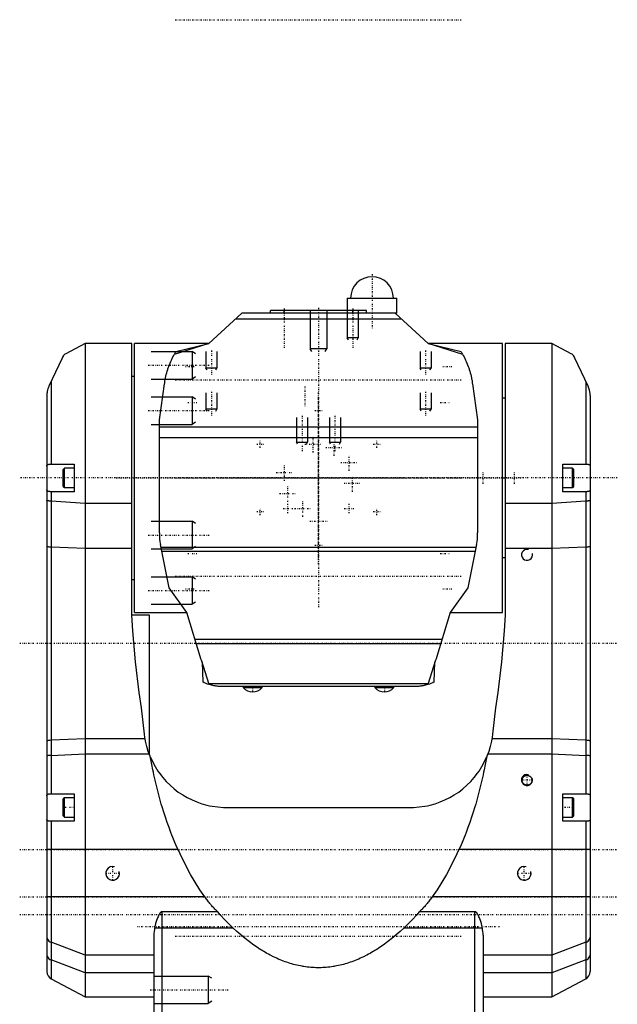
# Model space of a CAD drawing. Extents: x -109 to 109, y -1 to 737.
# Tile 3 of 3: x -109 to 109, y 378 to 737. Entities that reach past the tile are written whole.
import ezdxf

# ---------------------------------------------------------------- set-up
doc = ezdxf.new("R2010")
doc.units = 0
doc.linetypes.add('CENTER', pattern=[1.5, 0.45, -0.5, 0.05, -0.5])
for name, color, linetype in [('AM_0', 7, 'CONTINUOUS'), ('AM_10', 7, 'CONTINUOUS'), ('AM_7', 7, 'CENTER')]:
    doc.layers.add(name, color=color, linetype=linetype)

msp = doc.modelspace()

# ---------------------------------------------------------------- linework, layer by layer
at = {"layer": 'AM_0', "color": 7, "linetype": 'CONTINUOUS'}
for p, q in [((10.5, 635.5), (10.5, 631)), ((10.5, 635.5), (28.5, 635.5)), ((28.5, 630), (28.5, 635.5)), ((-40, 619), (-28, 630)), ((-30.18, 628), (30.18, 628)), ((28.5, 630), (-28, 630)), ((-17.5, 630), (-17.5, 631)), ((17.5, 631), (-17.5, 631)), ((-12.5, 630), (-12.5, 631)), ((12.5, 630), (12.5, 631)), ((17.5, 630), (17.5, 631)), ((28, 630), (40, 619)), ((-85, 619), (-92.13, 615.21)), ((-68, 619), (-85, 619)), ((-85, 619), (-85, 381)), ((-68, 520), (-68, 619)), ((-40, 619), (-67, 619)), ((-67, 521), (-67, 619)), ((-40, 619), (-52.62, 614.9)), ((-51.99, 615.99), (-40, 619)), ((67, 619), (40, 619)), ((52.62, 614.9), (40, 619)), ((40, 619), (51.99, 615.99)), ((67, 521), (67, 619)), ((85, 619), (68, 619)), ((68, 619), (68, 520)), ((92.13, 615.21), (85, 619)), ((85, 619), (85, 381)), ((-93.47, 613.63), (-98.24, 603.4)), ((98.24, 603.4), (93.47, 613.63)), ((-67, 607), (-68, 607)), ((-97.41, 605.18), (-97.41, 575)), ((-58, 591.16), (-56.08, 604.26)), ((56.08, 604.26), (58, 591.16)), ((97.41, 605.18), (97.41, 575)), ((-99, 600), (-99, 390.25)), ((68, 599), (67, 599)), ((99, 600), (99, 390.25)), ((-58, 550), (-58, 591.16)), ((-58, 588.56), (58, 588.56)), ((58, 591.16), (58, 550)), ((58, 584.56), (-58, 584.56)), ((-97.59, 575), (-89, 575)), ((-89, 575), (-89, 565)), ((89, 575), (97.59, 575)), ((89, 565), (89, 575)), ((-92.6, 573.5), (-93, 573.1)), ((-93, 566.9), (-93, 573.1)), ((-89, 573.5), (-92.6, 573.5)), ((-92.6, 566.5), (-92.6, 573.5)), ((92.6, 573.5), (89, 573.5)), ((93, 573.1), (92.6, 573.5)), ((92.6, 566.5), (92.6, 573.5)), ((93, 566.9), (93, 573.1)), ((-93, 566.9), (-92.6, 566.5)), ((92.6, 566.5), (93, 566.9)), ((-89, 565), (-97.59, 565)), ((-97.41, 565), (-97.41, 455)), ((-92.6, 566.5), (-89, 566.5)), ((89, 566.5), (92.6, 566.5)), ((97.59, 565), (89, 565)), ((97.41, 565), (97.41, 455)), ((-85, 560.64), (-97.41, 561.51)), ((-68, 560.64), (-85, 560.64)), ((85, 560.64), (68, 560.64)), ((97.41, 561.51), (85, 560.64)), ((-54.46, 530), (-57.58, 545.72)), ((57.58, 545.72), (54.46, 530)), ((-97.41, 544.91), (-85, 544.45)), ((-85, 544.45), (-68, 544.45)), ((57.38, 544.71), (-57.38, 544.71)), ((-57.11, 543.37), (57.11, 543.37)), ((68, 544.45), (85, 544.45)), ((85, 544.45), (97.41, 544.91)), ((67, 541), (68, 541)), ((-68, 533), (-67, 533)), ((-48, 521), (-54.46, 530)), ((54.46, 530), (48, 521)), ((-61.58, 520), (-68, 520)), ((-67, 521), (-48, 521)), ((-61.58, 469.13), (-61.58, 520)), ((-42.72, 503.75), (-48, 521)), ((48, 521), (42.72, 503.75)), ((48, 521), (67, 521)), ((-45.01, 511.24), (45.01, 511.24)), ((-44.54, 509.71), (44.54, 509.71)), ((-42.72, 503.73), (-42.72, 503.75)), ((-42.72, 503.73), (-40.01, 494.86)), ((-42.45, 502.85), (-42.13, 495.8)), ((40.01, 494.86), (42.72, 503.73)), ((42.13, 495.8), (42.45, 502.85)), ((42.72, 503.75), (42.72, 503.73)), ((-40.09, 495.12), (40.09, 495.12)), ((35, 494), (-35, 494)), ((-27.45, 494), (-27.45, 493.66)), ((-27.45, 493.66), (-20.55, 493.66)), ((-20.55, 493.66), (-20.55, 494)), ((20.55, 494), (20.55, 493.66)), ((20.55, 493.66), (27.45, 493.66)), ((27.45, 493.66), (27.45, 494)), ((-63.43, 476.63), (-64.52, 486.32)), ((64.52, 486.32), (63.43, 476.63)), ((-85, 475.02), (-97.41, 474.44)), ((-63.2, 475.02), (-85, 475.02)), ((85, 475.02), (63.2, 475.02)), ((97.41, 474.44), (85, 475.02)), ((-97.41, 468.96), (-85, 469.54)), ((-85, 469.54), (-61.74, 469.54)), ((61.74, 469.54), (85, 469.54)), ((85, 469.54), (97.41, 468.96)), ((-97.41, 455), (-89, 455)), ((-92.6, 453.5), (-93, 453.1)), ((-93, 446.9), (-93, 453.1)), ((-89, 453.5), (-92.6, 453.5)), ((-92.6, 446.5), (-92.6, 453.5)), ((-89, 455), (-89, 445)), ((89, 455), (97.41, 455)), ((89, 445), (89, 455)), ((92.6, 453.5), (89, 453.5)), ((93, 453.1), (92.6, 453.5)), ((92.6, 446.5), (92.6, 453.5)), ((93, 446.9), (93, 453.1)), ((-33.62, 450), (33.62, 450)), ((-89, 445), (-97.82, 445)), ((-97.41, 445), (-97.41, 387.6)), ((-93, 446.9), (-92.6, 446.5)), ((-92.6, 446.5), (-89, 446.5)), ((89, 446.5), (92.6, 446.5)), ((97.82, 445), (89, 445)), ((92.6, 446.5), (93, 446.9)), ((97.41, 445), (97.41, 387.6)), ((-51.19, 434.68), (-99, 434.68)), ((99, 434.68), (51.19, 434.68)), ((-41.45, 417.43), (-99, 417.43)), ((99, 417.43), (41.45, 417.43)), ((-57, 303.74), (-57, 412)), ((-36.74, 412), (-57, 412)), ((57, 412), (36.74, 412)), ((57, 303.74), (57, 412)), ((-31.12, 406.06), (-59.72, 406.06)), ((59.72, 406.06), (31.12, 406.06)), ((-60, 403.42), (-60, 304.08)), ((60, 403.42), (60, 304.08)), ((-85, 396.21), (-97.41, 400.88)), ((97.41, 400.88), (85, 396.21)), ((-85, 389.79), (-97.41, 394.45)), ((-60, 396.21), (-85, 396.21)), ((85, 396.21), (60, 396.21)), ((97.41, 394.45), (85, 389.79)), ((-97.41, 387.6), (-85, 381)), ((-60, 389.79), (-85, 389.79)), ((85, 389.79), (60, 389.79)), ((85, 381), (97.41, 387.6)), ((-85, 381), (-60, 381)), ((60, 381), (85, 381))]:
    msp.add_line(p, q, dxfattribs=at)
for points in [[(-99, 545.1), (-98.95, 545.06), (-98.81, 545.02), (-98.57, 544.99), (-98.25, 544.96), (-97.86, 544.93), (-97.41, 544.91)], [(97.41, 544.91), (97.86, 544.93), (98.25, 544.96), (98.57, 544.99), (98.81, 545.02), (98.95, 545.06), (99, 545.1)], [(-97.41, 474.44), (-97.86, 474.42), (-98.25, 474.38), (-98.57, 474.35), (-98.81, 474.3), (-98.95, 474.26), (-99, 474.21)], [(99, 474.21), (98.95, 474.26), (98.81, 474.3), (98.57, 474.35), (98.25, 474.38), (97.86, 474.42), (97.41, 474.44)], [(-97.41, 468.96), (-97.86, 468.94), (-98.25, 468.91), (-98.57, 468.87), (-98.81, 468.83), (-98.95, 468.78), (-99, 468.73)], [(99, 468.73), (98.95, 468.78), (98.81, 468.83), (98.57, 468.87), (98.25, 468.91), (97.86, 468.94), (97.41, 468.96)], [(-99, 402.75), (-98.95, 402.37), (-98.81, 402), (-98.57, 401.66), (-98.25, 401.35), (-97.86, 401.09), (-97.41, 400.88)], [(97.41, 400.88), (97.86, 401.09), (98.25, 401.35), (98.57, 401.66), (98.81, 402), (98.95, 402.37), (99, 402.75)], [(-99, 396.33), (-98.95, 395.94), (-98.81, 395.58), (-98.57, 395.23), (-98.25, 394.92), (-97.86, 394.66), (-97.41, 394.45)], [(97.41, 394.45), (97.86, 394.66), (98.25, 394.92), (98.57, 395.23), (98.81, 395.58), (98.95, 395.94), (99, 396.33)]]:
    msp.add_lwpolyline(points, dxfattribs=at)
for points in [[(-92.13, 615.21, 0), (-92.4, 615.04, 0), (-92.91, 614.58, 0), (-93.32, 613.98, 0), (-93.47, 613.63, 0)], [(-56.08, 604.26, 0), (-56.04, 604.57, 0), (-55.95, 605.19, 0), (-55.85, 605.8, 0), (-55.79, 606.11, 0), (-55.73, 606.42, 0), (-55.61, 607.03, 0), (-55.46, 607.64, 0), (-55.31, 608.25, 0), (-55.14, 608.85, 0), (-54.96, 609.45, 0), (-54.87, 609.74, 0), (-54.77, 610.04, 0), (-54.56, 610.63, 0), (-54.34, 611.22, 0), (-54.11, 611.8, 0), (-53.87, 612.38, 0), (-53.61, 612.95, 0), (-53.48, 613.23, 0), (-53.35, 613.51, 0), (-53.07, 614.07, 0), (-52.77, 614.62, 0), (-52.62, 614.9, 0)], [(52.62, 614.9, 0), (52.77, 614.62, 0), (53.07, 614.07, 0), (53.35, 613.51, 0), (53.48, 613.23, 0), (53.61, 612.95, 0), (53.87, 612.38, 0), (54.11, 611.8, 0), (54.34, 611.22, 0), (54.56, 610.63, 0), (54.77, 610.04, 0), (54.87, 609.74, 0), (54.96, 609.45, 0), (55.14, 608.85, 0), (55.31, 608.25, 0), (55.46, 607.64, 0), (55.61, 607.03, 0), (55.73, 606.42, 0), (55.79, 606.11, 0), (55.85, 605.8, 0), (55.95, 605.19, 0), (56.04, 604.57, 0), (56.08, 604.26, 0)], [(93.47, 613.63, 0), (93.32, 613.98, 0), (92.91, 614.58, 0), (92.4, 615.04, 0), (92.13, 615.21, 0)], [(-98.24, 603.4, 0), (-98.28, 603.3, 0), (-98.37, 603.11, 0), (-98.45, 602.91, 0), (-98.49, 602.81, 0), (-98.53, 602.7, 0), (-98.6, 602.5, 0), (-98.66, 602.29, 0), (-98.72, 602.08, 0), (-98.78, 601.87, 0), (-98.83, 601.65, 0), (-98.85, 601.54, 0), (-98.87, 601.43, 0), (-98.91, 601.22, 0), (-98.93, 601.02, 0), (-98.96, 600.82, 0), (-98.97, 600.64, 0), (-98.99, 600.48, 0), (-98.99, 600.4, 0), (-98.99, 600.33, 0), (-99, 600.19, 0), (-99, 600.12, 0), (-99, 600.1, 0), (-99, 600.08, 0), (-99, 600.07, 0), (-99, 600.06, 0), (-99, 600.03, 0), (-99, 600.01, 0), (-99, 600.01, 0), (-99, 600, 0), (-99, 600, 0), (-99, 600, 0), (-99, 600, 0), (-99, 600, 0), (-99, 600, 0), (-99, 600, 0), (-99, 600, 0), (-99, 600, 0), (-99, 600, 0), (-99, 600, 0), (-99, 600, 0), (-99, 600, 0), (-99, 600, 0), (-99, 600, 0), (-99, 600, 0), (-99, 600, 0), (-99, 600, 0), (-99, 600, 0), (-99, 600, 0), (-99, 600, 0), (-99, 600, 0), (-99, 600, 0), (-99, 600, 0), (-99, 600, 0), (-99, 600, 0), (-99, 600, 0), (-99, 600, 0), (-99, 600, 0), (-99, 600, 0), (-99, 600, 0), (-99, 600, 0), (-99, 600, 0), (-99, 600, 0), (-99, 600, 0), (-99, 600, 0), (-99, 600, 0), (-99, 600, 0), (-99, 600, 0), (-99, 600, 0), (-99, 600, 0), (-99, 600, 0), (-99, 600, 0), (-99, 600, 0), (-99, 600, 0), (-99, 600, 0), (-99, 600, 0), (-99, 600, 0), (-99, 600, 0), (-99, 600, 0), (-99, 600, 0), (-99, 600, 0), (-99, 600, 0), (-99, 600, 0), (-99, 600, 0), (-99, 600, 0), (-99, 600, 0), (-99, 600, 0), (-99, 600, 0), (-99, 600, 0), (-99, 600, 0), (-99, 600, 0), (-99, 600, 0), (-99, 600, 0), (-99, 600, 0), (-99, 600, 0), (-99, 600, 0), (-99, 600, 0), (-99, 600, 0), (-99, 600, 0), (-99, 600, 0), (-99, 600, 0), (-99, 600, 0), (-99, 600, 0), (-99, 600, 0), (-99, 600, 0), (-99, 600, 0), (-99, 600, 0), (-99, 600, 0), (-99, 600, 0), (-99, 600, 0), (-99, 600, 0), (-99, 600, 0), (-99, 600, 0)], [(99, 600, 0), (99, 600, 0), (99, 600, 0), (99, 600, 0), (99, 600, 0), (99, 600, 0), (99, 600, 0), (99, 600, 0), (99, 600, 0), (99, 600, 0), (99, 600, 0), (99, 600, 0), (99, 600, 0), (99, 600, 0), (99, 600, 0), (99, 600, 0), (99, 600, 0), (99, 600, 0), (99, 600, 0), (99, 600, 0), (99, 600, 0), (99, 600, 0), (99, 600, 0), (99, 600, 0), (99, 600, 0), (99, 600, 0), (99, 600, 0), (99, 600, 0), (99, 600, 0), (99, 600, 0), (99, 600, 0), (99, 600, 0), (99, 600, 0), (99, 600, 0), (99, 600, 0), (99, 600, 0), (99, 600, 0), (99, 600, 0), (99, 600, 0), (99, 600, 0), (99, 600, 0), (99, 600, 0), (99, 600, 0), (99, 600, 0), (99, 600, 0), (99, 600, 0), (99, 600, 0), (99, 600, 0), (99, 600, 0), (99, 600, 0), (99, 600, 0), (99, 600, 0), (99, 600, 0), (99, 600, 0), (99, 600, 0), (99, 600, 0), (99, 600, 0), (99, 600, 0), (99, 600, 0), (99, 600, 0), (99, 600, 0), (99, 600, 0), (99, 600, 0), (99, 600, 0), (99, 600, 0), (99, 600, 0), (99, 600, 0), (99, 600, 0), (99, 600.01, 0), (99, 600.01, 0), (99, 600.01, 0), (99, 600.01, 0), (99, 600.02, 0), (99, 600.02, 0), (99, 600.04, 0), (99, 600.08, 0), (99, 600.09, 0), (99, 600.11, 0), (99, 600.14, 0), (99, 600.18, 0), (98.99, 600.29, 0), (98.98, 600.49, 0), (98.98, 600.59, 0), (98.97, 600.69, 0), (98.95, 600.89, 0), (98.93, 601.09, 0), (98.9, 601.28, 0), (98.86, 601.48, 0), (98.82, 601.67, 0), (98.8, 601.76, 0), (98.78, 601.86, 0), (98.73, 602.05, 0), (98.68, 602.24, 0), (98.62, 602.42, 0), (98.56, 602.6, 0), (98.5, 602.78, 0), (98.46, 602.87, 0), (98.43, 602.96, 0), (98.36, 603.14, 0), (98.28, 603.31, 0), (98.24, 603.4, 0)], [(-99, 574.34, 0), (-99, 574.38, 0), (-98.99, 574.46, 0), (-98.97, 574.54, 0), (-98.96, 574.57, 0), (-98.95, 574.6, 0), (-98.91, 574.67, 0), (-98.87, 574.72, 0), (-98.81, 574.77, 0), (-98.75, 574.82, 0), (-98.68, 574.86, 0), (-98.64, 574.88, 0), (-98.6, 574.89, 0), (-98.51, 574.92, 0), (-98.41, 574.94, 0), (-98.3, 574.96, 0), (-98.19, 574.98, 0), (-98.07, 574.99, 0), (-98, 574.99, 0), (-97.94, 574.99, 0), (-97.8, 575, 0), (-97.66, 575, 0), (-97.59, 575, 0)], [(97.59, 575, 0), (97.66, 575, 0), (97.8, 575, 0), (97.94, 574.99, 0), (98, 574.99, 0), (98.07, 574.99, 0), (98.19, 574.98, 0), (98.3, 574.96, 0), (98.41, 574.94, 0), (98.51, 574.92, 0), (98.6, 574.89, 0), (98.64, 574.88, 0), (98.68, 574.86, 0), (98.75, 574.82, 0), (98.81, 574.77, 0), (98.87, 574.72, 0), (98.91, 574.67, 0), (98.95, 574.6, 0), (98.96, 574.57, 0), (98.97, 574.54, 0), (98.99, 574.46, 0), (99, 574.38, 0), (99, 574.34, 0)], [(-97.59, 565, 0), (-97.66, 565, 0), (-97.8, 565, 0), (-97.94, 565.01, 0), (-98, 565.01, 0), (-98.07, 565.01, 0), (-98.19, 565.02, 0), (-98.3, 565.04, 0), (-98.41, 565.06, 0), (-98.51, 565.08, 0), (-98.6, 565.11, 0), (-98.64, 565.12, 0), (-98.68, 565.14, 0), (-98.75, 565.18, 0), (-98.81, 565.23, 0), (-98.87, 565.28, 0), (-98.91, 565.33, 0), (-98.95, 565.4, 0), (-98.96, 565.43, 0), (-98.97, 565.46, 0), (-98.99, 565.54, 0), (-99, 565.62, 0), (-99, 565.66, 0)], [(99, 565.66, 0), (99, 565.62, 0), (98.99, 565.54, 0), (98.97, 565.46, 0), (98.96, 565.43, 0), (98.95, 565.4, 0), (98.91, 565.33, 0), (98.87, 565.28, 0), (98.81, 565.23, 0), (98.75, 565.18, 0), (98.68, 565.14, 0), (98.64, 565.12, 0), (98.6, 565.11, 0), (98.51, 565.08, 0), (98.41, 565.06, 0), (98.3, 565.04, 0), (98.19, 565.02, 0), (98.07, 565.01, 0), (98, 565.01, 0), (97.94, 565.01, 0), (97.8, 565, 0), (97.66, 565, 0), (97.59, 565, 0)], [(-97.41, 561.51, 0), (-97.49, 561.52, 0), (-97.64, 561.53, 0), (-97.79, 561.55, 0), (-97.86, 561.55, 0), (-97.93, 561.56, 0), (-98.07, 561.58, 0), (-98.19, 561.6, 0), (-98.31, 561.61, 0), (-98.42, 561.63, 0), (-98.52, 561.65, 0), (-98.57, 561.66, 0), (-98.62, 561.68, 0), (-98.7, 561.7, 0), (-98.77, 561.72, 0), (-98.84, 561.74, 0), (-98.89, 561.77, 0), (-98.93, 561.79, 0), (-98.95, 561.8, 0), (-98.97, 561.81, 0), (-98.99, 561.84, 0), (-99, 561.86, 0), (-99, 561.88, 0)], [(99, 561.88, 0), (99, 561.86, 0), (98.99, 561.84, 0), (98.97, 561.81, 0), (98.95, 561.8, 0), (98.93, 561.79, 0), (98.89, 561.77, 0), (98.84, 561.74, 0), (98.77, 561.72, 0), (98.7, 561.7, 0), (98.62, 561.68, 0), (98.57, 561.66, 0), (98.52, 561.65, 0), (98.42, 561.63, 0), (98.31, 561.61, 0), (98.19, 561.6, 0), (98.07, 561.58, 0), (97.93, 561.56, 0), (97.86, 561.55, 0), (97.79, 561.55, 0), (97.64, 561.53, 0), (97.49, 561.52, 0), (97.41, 561.51, 0)], [(-64.52, 486.32, 0), (-65.35, 491.84, 0), (-66.73, 503.03, 0), (-67.68, 514.34, 0), (-68, 520, 0)], [(68, 520, 0), (67.68, 514.34, 0), (66.73, 503.03, 0), (65.35, 491.84, 0), (64.52, 486.32, 0)], [(-35, 494, 0), (-35.13, 494, 0), (-35.4, 494.01, 0), (-35.67, 494.02, 0), (-35.8, 494.02, 0), (-35.94, 494.03, 0), (-36.22, 494.05, 0), (-36.49, 494.07, 0), (-36.77, 494.11, 0), (-37.05, 494.14, 0), (-37.33, 494.18, 0), (-37.47, 494.21, 0), (-37.62, 494.23, 0), (-37.9, 494.28, 0), (-38.18, 494.34, 0), (-38.46, 494.41, 0), (-38.75, 494.48, 0), (-39.03, 494.55, 0), (-39.17, 494.59, 0), (-39.31, 494.63, 0), (-39.59, 494.72, 0), (-39.87, 494.81, 0), (-40.01, 494.86, 0)], [(40.01, 494.86, 0), (39.87, 494.81, 0), (39.59, 494.72, 0), (39.31, 494.63, 0), (39.17, 494.59, 0), (39.03, 494.55, 0), (38.75, 494.48, 0), (38.46, 494.41, 0), (38.18, 494.34, 0), (37.9, 494.28, 0), (37.62, 494.23, 0), (37.47, 494.21, 0), (37.33, 494.18, 0), (37.05, 494.14, 0), (36.77, 494.11, 0), (36.49, 494.07, 0), (36.22, 494.05, 0), (35.94, 494.03, 0), (35.8, 494.02, 0), (35.67, 494.02, 0), (35.4, 494.01, 0), (35.13, 494, 0), (35, 494, 0)], [(-63.2, 475.02, 0), (-63.25, 475.28, 0), (-63.33, 475.82, 0), (-63.4, 476.36, 0), (-63.43, 476.63, 0)], [(-61.74, 469.54, 0), (-62.05, 470.43, 0), (-62.6, 472.24, 0), (-63.03, 474.09, 0), (-63.2, 475.02, 0)], [(63.2, 475.02, 0), (63.03, 474.09, 0), (62.6, 472.24, 0), (62.05, 470.43, 0), (61.74, 469.54, 0)], [(63.43, 476.63, 0), (63.4, 476.36, 0), (63.33, 475.82, 0), (63.25, 475.28, 0), (63.2, 475.02, 0)], [(-61.3, 468.43, 0), (-61.38, 468.62, 0), (-61.52, 468.99, 0), (-61.67, 469.35, 0), (-61.74, 469.54, 0)], [(-51.19, 434.68, 0), (-51.58, 435.53, 0), (-52.33, 437.27, 0), (-53.06, 439.04, 0), (-53.42, 439.94, 0), (-53.78, 440.84, 0), (-54.47, 442.68, 0), (-55.14, 444.54, 0), (-55.78, 446.43, 0), (-56.4, 448.33, 0), (-56.99, 450.25, 0), (-57.28, 451.21, 0), (-57.56, 452.18, 0), (-58.1, 454.11, 0), (-58.61, 456.05, 0), (-59.09, 457.99, 0), (-59.55, 459.92, 0), (-59.99, 461.84, 0), (-60.19, 462.8, 0), (-60.39, 463.75, 0), (-60.78, 465.64, 0), (-61.13, 467.51, 0), (-61.3, 468.43, 0)], [(-61.3, 468.43, 0), (-60.9, 467.52, 0), (-60.02, 465.76, 0), (-59.04, 464.07, 0), (-58.51, 463.26, 0), (-57.96, 462.46, 0), (-56.77, 460.92, 0), (-55.49, 459.46, 0), (-54.11, 458.09, 0), (-52.65, 456.8, 0), (-51.1, 455.62, 0), (-50.3, 455.07, 0), (-49.49, 454.54, 0), (-47.81, 453.57, 0), (-46.09, 452.71, 0), (-44.33, 451.98, 0), (-42.53, 451.35, 0), (-40.65, 450.84, 0), (-39.69, 450.62, 0), (-38.7, 450.43, 0), (-36.7, 450.16, 0), (-34.65, 450.02, 0), (-33.62, 450, 0)], [(33.62, 450, 0), (34.65, 450.02, 0), (36.7, 450.16, 0), (38.7, 450.43, 0), (39.69, 450.62, 0), (40.65, 450.84, 0), (42.53, 451.35, 0), (44.33, 451.98, 0), (46.09, 452.71, 0), (47.81, 453.57, 0), (49.49, 454.54, 0), (50.3, 455.07, 0), (51.1, 455.62, 0), (52.65, 456.8, 0), (54.11, 458.09, 0), (55.49, 459.46, 0), (56.77, 460.92, 0), (57.96, 462.46, 0), (58.51, 463.26, 0), (59.04, 464.07, 0), (60.02, 465.76, 0), (60.9, 467.52, 0), (61.3, 468.43, 0)], [(61.3, 468.43, 0), (61.13, 467.51, 0), (60.78, 465.64, 0), (60.39, 463.75, 0), (60.19, 462.8, 0), (59.99, 461.84, 0), (59.55, 459.92, 0), (59.09, 457.99, 0), (58.61, 456.05, 0), (58.1, 454.11, 0), (57.56, 452.18, 0), (57.28, 451.21, 0), (56.99, 450.25, 0), (56.4, 448.33, 0), (55.78, 446.43, 0), (55.14, 444.54, 0), (54.47, 442.68, 0), (53.78, 440.84, 0), (53.42, 439.94, 0), (53.06, 439.04, 0), (52.33, 437.27, 0), (51.58, 435.53, 0), (51.19, 434.68, 0)], [(61.74, 469.54, 0), (61.67, 469.35, 0), (61.52, 468.99, 0), (61.38, 468.62, 0), (61.3, 468.43, 0)], [(76, 458.09, 0), (75.95, 458.09, 0), (75.85, 458.09, 0), (75.74, 458.11, 0), (75.69, 458.11, 0), (75.64, 458.12, 0), (75.54, 458.15, 0), (75.44, 458.18, 0), (75.34, 458.21, 0), (75.24, 458.26, 0), (75.15, 458.3, 0), (75.1, 458.33, 0), (75.05, 458.36, 0), (74.97, 458.41, 0), (74.88, 458.48, 0), (74.8, 458.54, 0), (74.73, 458.61, 0), (74.66, 458.69, 0), (74.63, 458.73, 0), (74.59, 458.77, 0), (74.53, 458.85, 0), (74.47, 458.93, 0), (74.45, 458.98, 0), (74.42, 459.03, 0), (74.37, 459.12, 0), (74.33, 459.22, 0), (74.31, 459.27, 0), (74.29, 459.32, 0), (74.26, 459.42, 0), (74.24, 459.52, 0), (74.22, 459.63, 0), (74.21, 459.73, 0), (74.2, 459.83, 0), (74.2, 459.88, 0), (74.2, 459.94, 0), (74.21, 460.04, 0), (74.22, 460.14, 0), (74.24, 460.24, 0), (74.26, 460.34, 0), (74.29, 460.44, 0), (74.31, 460.49, 0), (74.33, 460.54, 0), (74.37, 460.64, 0), (74.42, 460.74, 0), (74.47, 460.83, 0), (74.53, 460.92, 0), (74.59, 461, 0), (74.62, 461.04, 0), (74.66, 461.08, 0), (74.73, 461.16, 0), (74.8, 461.23, 0), (74.88, 461.29, 0), (74.96, 461.35, 0), (75.05, 461.41, 0), (75.09, 461.44, 0), (75.14, 461.47, 0), (75.24, 461.51, 0), (75.33, 461.56, 0), (75.43, 461.59, 0), (75.54, 461.62, 0), (75.64, 461.65, 0), (75.69, 461.66, 0), (75.74, 461.67, 0), (75.85, 461.68, 0), (75.95, 461.68, 0), (76, 461.68, 0), (76.05, 461.68, 0), (76.15, 461.68, 0), (76.26, 461.67, 0), (76.31, 461.66, 0), (76.36, 461.65, 0), (76.46, 461.62, 0), (76.57, 461.59, 0), (76.67, 461.56, 0), (76.76, 461.51, 0), (76.86, 461.47, 0), (76.91, 461.44, 0), (76.95, 461.41, 0), (77.04, 461.35, 0), (77.12, 461.29, 0), (77.2, 461.23, 0), (77.27, 461.16, 0), (77.34, 461.08, 0), (77.38, 461.04, 0), (77.41, 461, 0), (77.47, 460.92, 0), (77.53, 460.83, 0), (77.58, 460.74, 0), (77.63, 460.64, 0), (77.67, 460.54, 0), (77.69, 460.49, 0), (77.71, 460.44, 0), (77.74, 460.34, 0), (77.76, 460.24, 0), (77.78, 460.14, 0), (77.79, 460.04, 0), (77.8, 459.94, 0), (77.8, 459.88, 0), (77.8, 459.83, 0), (77.79, 459.73, 0), (77.78, 459.63, 0), (77.76, 459.52, 0), (77.74, 459.42, 0), (77.71, 459.32, 0), (77.69, 459.27, 0), (77.67, 459.22, 0), (77.63, 459.12, 0), (77.58, 459.03, 0), (77.55, 458.98, 0), (77.53, 458.93, 0), (77.47, 458.85, 0), (77.41, 458.77, 0), (77.37, 458.73, 0), (77.34, 458.69, 0), (77.27, 458.61, 0), (77.2, 458.54, 0), (77.12, 458.48, 0), (77.03, 458.41, 0), (76.95, 458.36, 0), (76.9, 458.33, 0), (76.85, 458.3, 0), (76.76, 458.26, 0), (76.66, 458.21, 0), (76.56, 458.18, 0), (76.46, 458.15, 0), (76.36, 458.12, 0), (76.31, 458.11, 0), (76.26, 458.11, 0), (76.15, 458.09, 0), (76.05, 458.09, 0), (76, 458.09, 0)], [(-99, 454.18, 0), (-99, 454.24, 0), (-98.99, 454.33, 0), (-98.97, 454.42, 0), (-98.96, 454.46, 0), (-98.94, 454.5, 0), (-98.9, 454.58, 0), (-98.86, 454.65, 0), (-98.82, 454.69, 0), (-98.81, 454.7, 0), (-98.8, 454.71, 0), (-98.79, 454.71, 0), (-98.79, 454.72, 0), (-98.78, 454.73, 0), (-98.77, 454.74, 0), (-98.72, 454.77, 0), (-98.64, 454.82, 0), (-98.6, 454.84, 0), (-98.55, 454.86, 0), (-98.45, 454.89, 0), (-98.34, 454.92, 0), (-98.22, 454.94, 0), (-98.09, 454.96, 0), (-97.95, 454.98, 0), (-97.88, 454.98, 0), (-97.8, 454.99, 0), (-97.65, 454.99, 0), (-97.49, 455, 0), (-97.41, 455, 0)], [(97.41, 455, 0), (97.49, 455, 0), (97.65, 454.99, 0), (97.8, 454.99, 0), (97.88, 454.98, 0), (97.95, 454.98, 0), (98.09, 454.96, 0), (98.22, 454.94, 0), (98.34, 454.92, 0), (98.45, 454.89, 0), (98.55, 454.86, 0), (98.6, 454.84, 0), (98.64, 454.81, 0), (98.73, 454.77, 0), (98.8, 454.71, 0), (98.86, 454.65, 0), (98.9, 454.58, 0), (98.94, 454.5, 0), (98.96, 454.46, 0), (98.97, 454.42, 0), (98.99, 454.33, 0), (99, 454.24, 0), (99, 454.18, 0)], [(-97.82, 445, 0), (-97.88, 445, 0), (-98.01, 445, 0), (-98.12, 445.01, 0), (-98.18, 445.01, 0), (-98.23, 445.01, 0), (-98.33, 445.03, 0), (-98.43, 445.04, 0), (-98.52, 445.06, 0), (-98.6, 445.08, 0), (-98.68, 445.11, 0), (-98.71, 445.12, 0), (-98.74, 445.14, 0), (-98.8, 445.18, 0), (-98.85, 445.22, 0), (-98.89, 445.26, 0), (-98.93, 445.32, 0), (-98.96, 445.37, 0), (-98.97, 445.4, 0), (-98.98, 445.44, 0), (-98.99, 445.5, 0), (-99, 445.58, 0), (-99, 445.61, 0)], [(99, 445.61, 0), (99, 445.58, 0), (98.99, 445.5, 0), (98.98, 445.44, 0), (98.97, 445.41, 0), (98.96, 445.37, 0), (98.93, 445.32, 0), (98.9, 445.26, 0), (98.85, 445.22, 0), (98.8, 445.18, 0), (98.74, 445.14, 0), (98.71, 445.12, 0), (98.68, 445.11, 0), (98.6, 445.08, 0), (98.52, 445.06, 0), (98.43, 445.04, 0), (98.33, 445.03, 0), (98.23, 445.01, 0), (98.18, 445.01, 0), (98.12, 445.01, 0), (98.01, 445, 0), (97.88, 445, 0), (97.82, 445, 0)], [(-41.45, 417.43, 0), (-43.22, 420.05, 0), (-46.59, 425.6, 0), (-49.72, 431.56, 0), (-51.19, 434.68, 0)], [(51.19, 434.68, 0), (49.72, 431.56, 0), (46.59, 425.6, 0), (43.22, 420.05, 0), (41.45, 417.43, 0)], [(-36.74, 412, 0), (-36.89, 412.14, 0), (-37.18, 412.42, 0), (-37.47, 412.7, 0), (-37.61, 412.84, 0), (-37.75, 412.98, 0), (-38.03, 413.27, 0), (-38.3, 413.56, 0), (-38.58, 413.86, 0), (-38.85, 414.15, 0), (-39.11, 414.45, 0), (-39.25, 414.6, 0), (-39.38, 414.75, 0), (-39.63, 415.06, 0), (-39.89, 415.37, 0), (-40.14, 415.68, 0), (-40.39, 415.99, 0), (-40.63, 416.31, 0), (-40.75, 416.46, 0), (-40.87, 416.62, 0), (-41.11, 416.94, 0), (-41.34, 417.27, 0), (-41.45, 417.43, 0)], [(41.45, 417.43, 0), (41.34, 417.27, 0), (41.11, 416.94, 0), (40.87, 416.62, 0), (40.75, 416.46, 0), (40.63, 416.31, 0), (40.39, 415.99, 0), (40.14, 415.68, 0), (39.89, 415.37, 0), (39.63, 415.06, 0), (39.38, 414.75, 0), (39.25, 414.6, 0), (39.11, 414.45, 0), (38.85, 414.15, 0), (38.58, 413.86, 0), (38.3, 413.56, 0), (38.03, 413.27, 0), (37.75, 412.98, 0), (37.61, 412.84, 0), (37.47, 412.7, 0), (37.18, 412.42, 0), (36.89, 412.14, 0), (36.74, 412, 0)], [(-57, 412, 0), (-57.01, 412, 0), (-57.02, 412, 0), (-57.03, 412, 0), (-57.03, 412, 0), (-57.04, 412, 0), (-57.05, 412, 0), (-57.06, 412, 0), (-57.07, 412, 0), (-57.08, 412, 0), (-57.09, 412, 0), (-57.09, 411.99, 0), (-57.1, 411.99, 0), (-57.11, 411.99, 0), (-57.12, 411.99, 0), (-57.13, 411.99, 0), (-57.14, 411.99, 0), (-57.15, 411.98, 0), (-57.15, 411.98, 0), (-57.16, 411.98, 0), (-57.17, 411.98, 0), (-57.18, 411.97, 0), (-57.18, 411.97, 0), (-57.19, 411.97, 0), (-57.2, 411.97, 0), (-57.21, 411.96, 0), (-57.21, 411.96, 0), (-57.22, 411.96, 0), (-57.23, 411.96, 0), (-57.24, 411.95, 0), (-57.25, 411.95, 0), (-57.26, 411.94, 0), (-57.27, 411.94, 0), (-57.27, 411.94, 0), (-57.28, 411.93, 0), (-57.29, 411.93, 0), (-57.3, 411.92, 0), (-57.31, 411.92, 0), (-57.31, 411.91, 0), (-57.32, 411.91, 0), (-57.33, 411.91, 0), (-57.33, 411.9, 0), (-57.34, 411.9, 0), (-57.35, 411.89, 0), (-57.38, 411.87, 0), (-57.44, 411.83, 0), (-57.48, 411.79, 0), (-57.51, 411.77, 0), (-57.53, 411.75, 0), (-57.57, 411.71, 0), (-57.62, 411.67, 0), (-57.66, 411.62, 0), (-57.7, 411.57, 0), (-57.74, 411.52, 0), (-57.76, 411.5, 0), (-57.78, 411.47, 0), (-57.81, 411.42, 0), (-57.85, 411.37, 0), (-57.87, 411.34, 0), (-57.89, 411.32, 0), (-57.92, 411.26, 0), (-57.96, 411.21, 0), (-57.98, 411.18, 0), (-57.99, 411.15, 0), (-58.03, 411.09, 0), (-58.06, 411.04, 0), (-58.17, 410.84, 0), (-58.34, 410.51, 0), (-58.49, 410.18, 0), (-58.63, 409.84, 0), (-58.76, 409.49, 0), (-58.83, 409.32, 0), (-58.89, 409.14, 0), (-59.02, 408.78, 0), (-59.13, 408.42, 0), (-59.24, 408.05, 0), (-59.35, 407.69, 0), (-59.44, 407.32, 0), (-59.49, 407.14, 0), (-59.53, 406.96, 0), (-59.61, 406.6, 0), (-59.69, 406.24, 0), (-59.72, 406.06, 0)], [(-31.12, 406.06, 0), (-32.08, 406.98, 0), (-33.98, 408.91, 0), (-35.83, 410.94, 0), (-36.74, 412, 0)], [(36.74, 412, 0), (35.83, 410.94, 0), (33.98, 408.91, 0), (32.08, 406.98, 0), (31.12, 406.06, 0)], [(59.72, 406.06, 0), (59.69, 406.24, 0), (59.61, 406.6, 0), (59.53, 406.96, 0), (59.49, 407.14, 0), (59.44, 407.32, 0), (59.35, 407.69, 0), (59.24, 408.05, 0), (59.13, 408.42, 0), (59.02, 408.78, 0), (58.89, 409.14, 0), (58.83, 409.32, 0), (58.76, 409.49, 0), (58.63, 409.84, 0), (58.49, 410.18, 0), (58.34, 410.51, 0), (58.17, 410.84, 0), (58.06, 411.04, 0), (58.03, 411.09, 0), (57.99, 411.15, 0), (57.98, 411.18, 0), (57.96, 411.21, 0), (57.92, 411.26, 0), (57.89, 411.32, 0), (57.87, 411.34, 0), (57.85, 411.37, 0), (57.81, 411.42, 0), (57.78, 411.47, 0), (57.76, 411.5, 0), (57.74, 411.52, 0), (57.7, 411.57, 0), (57.66, 411.62, 0), (57.62, 411.67, 0), (57.57, 411.71, 0), (57.53, 411.75, 0), (57.51, 411.77, 0), (57.48, 411.79, 0), (57.44, 411.83, 0), (57.38, 411.87, 0), (57.35, 411.89, 0), (57.34, 411.9, 0), (57.33, 411.9, 0), (57.33, 411.91, 0), (57.32, 411.91, 0), (57.31, 411.91, 0), (57.31, 411.92, 0), (57.3, 411.92, 0), (57.29, 411.93, 0), (57.28, 411.93, 0), (57.27, 411.94, 0), (57.27, 411.94, 0), (57.26, 411.94, 0), (57.25, 411.95, 0), (57.24, 411.95, 0), (57.23, 411.96, 0), (57.22, 411.96, 0), (57.21, 411.96, 0), (57.21, 411.96, 0), (57.2, 411.97, 0), (57.19, 411.97, 0), (57.18, 411.97, 0), (57.18, 411.97, 0), (57.17, 411.98, 0), (57.16, 411.98, 0), (57.15, 411.98, 0), (57.15, 411.98, 0), (57.14, 411.99, 0), (57.13, 411.99, 0), (57.12, 411.99, 0), (57.11, 411.99, 0), (57.1, 411.99, 0), (57.09, 411.99, 0), (57.09, 412, 0), (57.08, 412, 0), (57.07, 412, 0), (57.06, 412, 0), (57.05, 412, 0), (57.04, 412, 0), (57.03, 412, 0), (57.03, 412, 0), (57.02, 412, 0), (57.01, 412, 0), (57, 412, 0)], [(-59.72, 406.06, 0), (-59.8, 405.62, 0), (-59.93, 404.73, 0), (-59.97, 404.21, 0), (-59.98, 404.07, 0), (-59.99, 403.92, 0), (-59.99, 403.85, 0), (-59.99, 403.78, 0), (-60, 403.63, 0), (-60, 403.49, 0), (-60, 403.42, 0)], [(31.12, 406.06, 0), (29.71, 404.76, 0), (26.72, 402.23, 0), (23.55, 399.85, 0), (21.9, 398.73, 0), (21.62, 398.55, 0), (21.06, 398.19, 0), (20.5, 397.85, 0), (20.21, 397.67, 0), (19.93, 397.5, 0), (19.35, 397.17, 0), (18.78, 396.84, 0), (18.2, 396.52, 0), (17.61, 396.21, 0), (17.02, 395.91, 0), (16.73, 395.76, 0), (16.43, 395.61, 0), (15.84, 395.33, 0), (15.24, 395.05, 0), (14.64, 394.79, 0), (14.03, 394.53, 0), (13.42, 394.28, 0), (13.12, 394.16, 0), (12.81, 394.05, 0), (12.2, 393.82, 0), (11.58, 393.6, 0), (10.97, 393.4, 0), (10.35, 393.2, 0), (9.73, 393.02, 0), (9.42, 392.93, 0), (9.1, 392.84, 0), (8.48, 392.68, 0), (7.85, 392.53, 0), (7.23, 392.39, 0), (6.6, 392.26, 0), (5.97, 392.14, 0), (5.66, 392.09, 0), (5.34, 392.04, 0), (4.71, 391.94, 0), (4.08, 391.86, 0), (3.45, 391.79, 0), (2.82, 391.73, 0), (2.19, 391.69, 0), (1.88, 391.67, 0), (1.57, 391.65, 0), (0.94, 391.63, 0), (0.31, 391.62, 0), (0, 391.62, 0), (-0.31, 391.62, 0), (-0.94, 391.63, 0), (-1.57, 391.65, 0), (-1.88, 391.67, 0), (-2.19, 391.69, 0), (-2.82, 391.73, 0), (-3.45, 391.79, 0), (-4.08, 391.86, 0), (-4.71, 391.94, 0), (-5.34, 392.04, 0), (-5.66, 392.09, 0), (-5.97, 392.14, 0), (-6.6, 392.26, 0), (-7.23, 392.39, 0), (-7.85, 392.53, 0), (-8.48, 392.68, 0), (-9.1, 392.84, 0), (-9.42, 392.93, 0), (-9.73, 393.02, 0), (-10.35, 393.2, 0), (-10.97, 393.4, 0), (-11.58, 393.6, 0), (-12.2, 393.82, 0), (-12.81, 394.05, 0), (-13.12, 394.16, 0), (-13.42, 394.28, 0), (-14.03, 394.53, 0), (-14.64, 394.79, 0), (-15.24, 395.05, 0), (-15.84, 395.33, 0), (-16.43, 395.61, 0), (-16.73, 395.76, 0), (-17.02, 395.91, 0), (-17.61, 396.21, 0), (-18.2, 396.52, 0), (-18.78, 396.84, 0), (-19.35, 397.17, 0), (-19.93, 397.5, 0), (-20.21, 397.67, 0), (-20.5, 397.85, 0), (-21.06, 398.19, 0), (-21.62, 398.55, 0), (-21.9, 398.73, 0), (-23.55, 399.85, 0), (-26.72, 402.23, 0), (-29.71, 404.76, 0), (-31.12, 406.06, 0)], [(60, 403.42, 0), (60, 403.49, 0), (60, 403.62, 0), (59.99, 403.76, 0), (59.99, 403.83, 0), (59.99, 403.9, 0), (59.98, 404.03, 0), (59.97, 404.18, 0), (59.93, 404.68, 0), (59.81, 405.59, 0), (59.72, 406.06, 0)]]:
    msp.add_polyline3d(points, dxfattribs=at)
for centre, radius, start, end in [((19.5, 635.5), 7.8, 0, 180), ((-27, 600.69), 29.3, 148.5286, 150.9931), ((27, 600.69), 29.3, 29.0069, 31.4714), ((-36, 550), 22, 180, 191.2136), ((36, 550), 22, 348.7864, 0), ((-35, 509), 15, 241.6066, 250.4869), ((35, 509), 15, 289.5131, 298.3934), ((-24, 496.7), 4.6, 221.3662, 269.9713), ((-24, 496.7), 4.6, 270.0287, 318.6338), ((24, 496.7), 4.6, 221.3662, 269.9713), ((24, 496.7), 4.6, 270.0287, 318.6338), ((-96, 390.25), 3, 180, 242), ((96, 390.25), 3, 298, 0)]:
    msp.add_arc(centre, radius, start, end, dxfattribs=at)
at = {"layer": 'AM_10', "color": 7, "linetype": 'CONTINUOUS'}
for p, q in [((-3, 631), (-3, 617)), ((3, 631), (3, 617)), ((10.5, 631), (10.5, 621)), ((14.5, 631), (14.5, 621)), ((14.5, 621), (10.5, 621)), ((10.88, 620.34), (10.5, 621)), ((14.12, 620.34), (14.5, 621)), ((3, 617), (-3, 617)), ((-2.46, 616.06), (-3, 617)), ((2.46, 616.06), (3, 617)), ((-61, 616.01), (-46, 616.01)), ((-44.83, 615.2), (-46, 616.01)), ((-46, 616.01), (-46, 606.01)), ((-41, 616), (-41, 610)), ((-37, 616), (-37, 610)), ((37, 616), (37, 610)), ((41, 616), (41, 610)), ((-37, 610), (-41, 610)), ((-40.62, 609.34), (-41, 610)), ((-37.38, 609.34), (-37, 610)), ((41, 610), (37, 610)), ((37.38, 609.34), (37, 610)), ((40.62, 609.34), (41, 610)), ((-44.83, 606.82), (-46, 606.01)), ((-61, 606.01), (-46, 606.01)), ((-61, 599.51), (-46, 599.51)), ((-44.83, 598.7), (-46, 599.51)), ((-46, 599.51), (-46, 589.51)), ((-41, 601), (-41, 595)), ((-37, 601), (-37, 595)), ((37, 601), (37, 595)), ((41, 601), (41, 595)), ((-37, 595), (-41, 595)), ((-40.62, 594.34), (-41, 595)), ((-37.38, 594.34), (-37, 595)), ((-8, 592), (-8, 583)), ((-4, 592), (-4, 583)), ((4, 592), (4, 583)), ((8, 592), (8, 583)), ((41, 595), (37, 595)), ((37.38, 594.34), (37, 595)), ((40.62, 594.34), (41, 595)), ((-61, 589.51), (-46, 589.51)), ((-44.83, 590.32), (-46, 589.51)), ((-7.62, 582.34), (-8, 583)), ((-8, 583), (-4, 583)), ((-4.38, 582.34), (-4, 583)), ((4.38, 582.34), (4, 583)), ((4, 583), (8, 583)), ((7.62, 582.34), (8, 583)), ((-61, 554.21), (-46, 554.21)), ((-44.83, 553.4), (-46, 554.21)), ((-46, 554.21), (-46, 544.21)), ((-61, 544.21), (-46, 544.21)), ((-44.83, 545.03), (-46, 544.21)), ((-61, 533.99), (-46, 533.99)), ((-44.83, 533.18), (-46, 533.99)), ((-46, 533.99), (-46, 523.99)), ((-61, 523.99), (-46, 523.99)), ((-44.83, 524.8), (-46, 523.99)), ((-60, 388.6), (-40.25, 388.6)), ((-38.84, 387.79), (-40.25, 388.6)), ((-40.25, 388.6), (-40.25, 378.6)), ((-60, 378.6), (-40.25, 378.6)), ((-38.84, 379.41), (-40.25, 378.6))]:
    msp.add_line(p, q, dxfattribs=at)
for centre, radius in [((76, 542), 2), ((76, 460), 2), ((-75, 426), 2.5), ((75, 426), 2.5)]:
    msp.add_arc(centre, radius, 75, 15, dxfattribs=at)
at = {"layer": 'AM_7', "color": 4, "linetype": 'CENTER'}
for p, q in [((-52.25, 736.89), (52.25, 736.89)), ((19.5, 644.2), (19.5, 624.4)), ((11.31, 635.5), (27.69, 635.5)), ((-12.5, 631.65), (-12.5, 617.42)), ((0, 631.91), (0, 522.75)), ((12.5, 631.65), (12.5, 617.42)), ((-39, 616.41), (-39, 607.46)), ((39, 616.41), (39, 607.46)), ((-62.02, 611.01), (-39.56, 611.01)), ((-45.35, 610.5), (-48.65, 610.5)), ((48.65, 610.5), (45.35, 610.5)), ((-52.25, 605.75), (52.25, 605.75)), ((-5, 603.35), (-5, 595.65)), ((-39, 601.41), (-39, 592.46)), ((0, 538.64), (0, 601.36)), ((0, 541.12), (0, 598.88)), ((39, 601.41), (39, 592.46)), ((-47.65, 597.5), (-44.35, 597.5)), ((44.35, 597.5), (47.65, 597.5)), ((-62.02, 594.51), (-39.56, 594.51)), ((-6, 592.59), (-6, 579.68)), ((-1.31, 594.5), (1.31, 594.5)), ((6, 592.59), (6, 579.68)), ((-1.96, 579.31), (-1.96, 585.39)), ((-22.53, 582.25), (-19.91, 582.25)), ((-21.22, 580.94), (-21.22, 583.56)), ((-5, 582.35), (1.08, 582.35)), ((2.63, 581.14), (8.72, 581.14)), ((5.67, 578.1), (5.67, 584.19)), ((19.91, 582.25), (22.53, 582.25)), ((21.22, 580.94), (21.22, 583.56)), ((11.14, 572.64), (11.14, 578.73)), ((-12.35, 568.91), (-12.35, 575)), ((0, 564.23), (0, 575.77)), ((8.09, 575.68), (14.18, 575.68)), ((-15.4, 571.95), (-9.31, 571.95)), ((12.35, 565), (12.35, 571.09)), ((60, 567.9), (60, 572.1)), ((71.43, 567.9), (71.43, 572.1)), ((108.9, 570), (-108.9, 570)), ((-73.7, 570), (73.7, 570)), ((-52.25, 570), (52.25, 570)), ((-31.38, 570), (31.87, 570)), ((-11.14, 561.27), (-11.14, 567.36)), ((-5.77, 570), (5.78, 570)), ((9.31, 568.05), (15.4, 568.05)), ((-14.18, 564.32), (-8.09, 564.32)), ((-11.14, 557.13), (-11.14, 560.59)), ((-5.67, 555.81), (-5.67, 561.9)), ((11.14, 557.13), (11.14, 560.59)), ((-22.53, 557.75), (-19.91, 557.75)), ((-21.22, 556.44), (-21.22, 559.06)), ((-12.87, 558.86), (-9.41, 558.86)), ((-8.72, 558.86), (-2.63, 558.86)), ((0, 551.1), (0, 557.4)), ((9.41, 558.86), (12.87, 558.86)), ((19.91, 557.75), (22.53, 557.75)), ((21.22, 556.44), (21.22, 559.06)), ((-3.15, 554.25), (3.15, 554.25)), ((-62.02, 549.21), (-39.56, 549.21)), ((-1.31, 545.5), (1.31, 545.5)), ((-47.65, 542.5), (-44.35, 542.5)), ((44.35, 542.5), (47.65, 542.5)), ((-52.25, 534.22), (52.25, 534.22)), ((-62.02, 528.99), (-39.56, 528.99)), ((-45.35, 529.5), (-48.65, 529.5)), ((48.65, 529.5), (45.35, 529.5)), ((-108.9, 509.88), (108.9, 509.88)), ((-24, 494.1), (-24, 492)), ((24, 494.1), (24, 492)), ((74.3, 460), (77.7, 460)), ((76, 458.3), (76, 461.7)), ((-88.8, 450), (-93.2, 450)), ((93.2, 450), (88.8, 450)), ((-108.9, 434.68), (108.9, 434.68)), ((-75, 423.38), (-75, 428.62)), ((75, 423.38), (75, 428.62)), ((-77.62, 426), (-72.38, 426)), ((72.38, 426), (77.62, 426)), ((-108.9, 417.43), (108.9, 417.43)), ((-108.9, 411), (108.9, 411)), ((66, 406.56), (-66, 406.56)), ((-52.25, 403.11), (52.25, 403.11)), ((-61.31, 383.6), (-32.58, 383.6))]:
    msp.add_line(p, q, dxfattribs=at)

doc.saveas('drawing.dxf')
